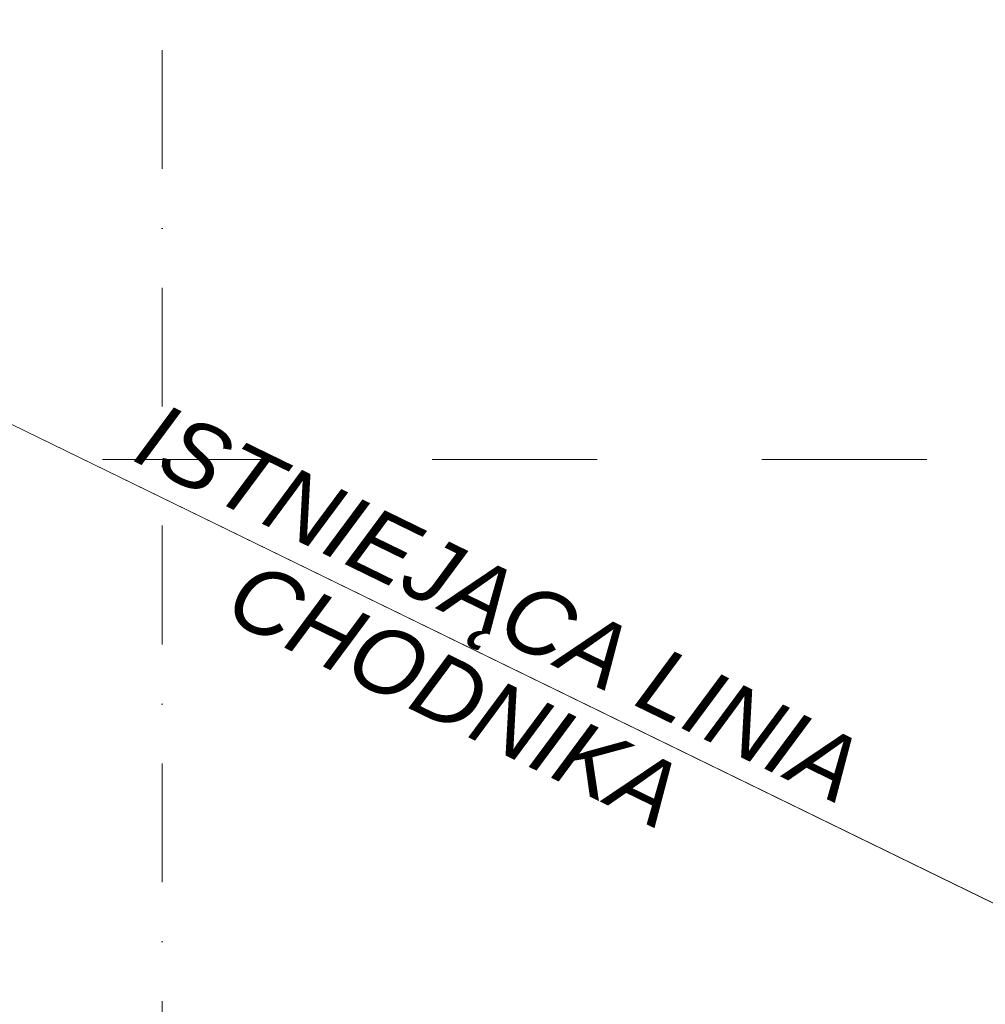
# Model space of a CAD drawing. Header units: centimetres. Extents: x -520 to 22173, y -1503 to 4054.
# Tile 60 of 82: x 10261 to 10554, y 2660 to 2958. Entities that reach past the tile are written whole.
import ezdxf
from ezdxf.enums import TextEntityAlignment as Align

# ---------------------------------------------------------------- set-up
doc = ezdxf.new("R2010")
doc.units = ezdxf.units.CM
doc.header["$LTSCALE"] = 0.1
doc.header["$MEASUREMENT"] = 0
doc.linetypes.add('Kropki i Kreski', pattern=[720, 360, -180, 0, -180])
doc.linetypes.add('Przerywana długa', pattern=[1000, 500, -500])
for name, color, linetype in [('0_Teren', 7, 'Continuous'), ('1_przekroje.K_IR', 7, 'Continuous'), ('3_linie 2D .ISTN', 7, 'Continuous'), ('4_osie.ISTN', 7, 'Continuous'), ('5_opisy.K_IR', 7, 'Continuous')]:
    doc.layers.add(name, color=color, linetype=linetype)
doc.styles.add('GENERATED_STYLE_1', font='txt')
doc.styles.add('GENERATED_STYLE_2', font='txt')

# ---------------------------------------------------------------- blocks, each defined once
blk = doc.blocks.new('Strop_6_1', base_point=(9670.4, 3122.29))
at = {"layer": '0_Teren', "color": 252, "linetype": 'Continuous', "lineweight": 9, "flags": 128}
blk.add_lwpolyline([(9670.4, 3122.29), (9406.18, 3251.1), (9461.62, 3293.84), (9740.29, 3547.16), (9750.83, 3597.38), (10788.8, 3591.46), (14530.03, 3618.97), (14530.03, 2582.1), (13867.61, 2577.16), (11701.29, 2561), (10824.86, 2559.45), (10168.29, 2879.55), (10168.29, 3122.29)], close=True, dxfattribs=at)
blk = doc.blocks.new('Strop_10_1', base_point=(10168.29, 2879.55))
at = {"layer": '0_Teren', "color": 252, "linetype": 'Continuous', "lineweight": 9, "flags": 128}
blk.add_lwpolyline([(10168.29, 2879.55), (10824.86, 2559.45), (11701.29, 2561), (13867.61, 2577.16), (14530.03, 2582.1), (14530.03, 2367.04), (10209.86, 2367.04), (10168.29, 2367.04)], close=True, dxfattribs=at)
blk = doc.blocks.new('Standardowy znacznik osi[9]_1', base_point=(10304.57, -647.93))
at = {"layer": '4_osie.ISTN', "color": 252, "linetype": 'Kropki i Kreski', "lineweight": 0}
blk.add_line((10304.57, -547.93), (10304.57, 3172.08), dxfattribs=at)
at = {"layer": '4_osie.ISTN', "color": 252, "lineweight": 0, "style": 'GENERATED_STYLE_1'}
for tag, p in [('AC_MarkerText_1_1', (10304.57, 3313.78)), ('AC_MarkerText_1_0', (10304.57, -686.23))]:
    blk.add_attdef(tag, text='', height=35, rotation=360, dxfattribs=at).set_placement(p, align=Align.MIDDLE_CENTER)
blk = doc.blocks.new('Płaszczyzna odcinająca_4_1', base_point=(11551.48, 2824.67))
at = {"layer": '1_przekroje.K_IR', "color": 7, "linetype": 'Przerywana długa', "lineweight": 15}
blk.add_line((11536.48, 2824.67), (8253.8, 2824.67), dxfattribs=at)

msp = doc.modelspace()

# ---------------------------------------------------------------- linework, layer by layer
at = {"layer": '3_linie 2D .ISTN', "color": 252, "linetype": 'Continuous', "lineweight": 0}
msp.add_lwpolyline([(10168.29, 2879.55), (10824.86, 2559.45), (11699.75, 2560.99), (13867.61, 2577.16)], dxfattribs=at)

# ---------------------------------------------------------------- block references
at = {"layer": '0_Teren', "color": 252, "linetype": 'Continuous', "lineweight": 0}
for name, p in [('Strop_6_1', (9670.4, 3122.29)), ('Strop_10_1', (10168.29, 2879.55))]:
    msp.add_blockref(name, p, dxfattribs=at)
at = {"layer": '1_przekroje.K_IR', "color": 7, "lineweight": 15}
msp.add_blockref('Płaszczyzna odcinająca_4_1', (11551.48, 2824.67), dxfattribs=at)
at = {"layer": '4_osie.ISTN', "color": 252, "linetype": 'Continuous', "lineweight": 0}
msp.add_blockref('Standardowy znacznik osi[9]_1', (10304.57, -647.93), dxfattribs=at)

# ---------------------------------------------------------------- texts
at = {"layer": '5_opisy.K_IR', "color": 252, "linetype": 'Continuous', "lineweight": 0, "insert": (10388.83, 2744.33), "char_height": 20, "width": 324.9429, "attachment_point": 8, "rotation": 334.0094, "line_spacing_factor": 0.923713, "style": 'GENERATED_STYLE_2'}
msp.add_mtext('\\A1;{\\pqc;\\fArial|b0|i1|c238|p38;ISTNIEJĄCA LINIA CHODNIKA}', dxfattribs=at)

doc.saveas('drawing.dxf')
